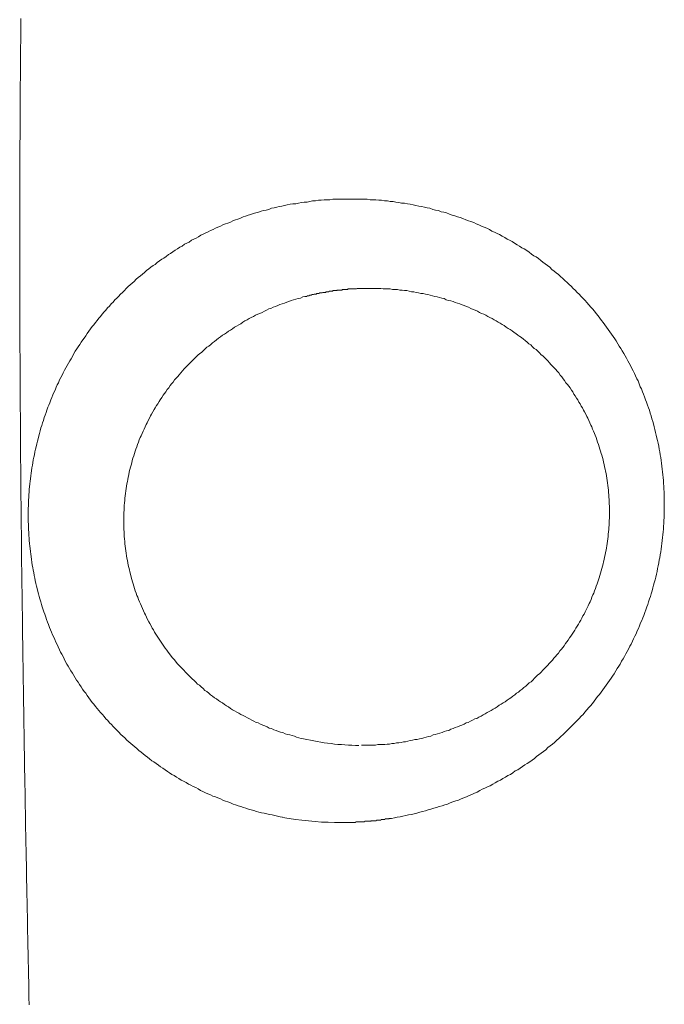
# Model space of a CAD drawing. Header units: millimetres. Extents: x -2274 to 12297, y -16157 to 26321.
# Tile 125 of 256: x -62.82 to -61.69, y -3939.85 to -3938.13. Entities that reach past the tile are written whole.
import ezdxf

# ---------------------------------------------------------------- set-up
doc = ezdxf.new("R2010")
doc.units = ezdxf.units.MM

msp = doc.modelspace()

# ---------------------------------------------------------------- linework, layer by layer
at = {"color": 253, "linetype": 'ByBlock', "lineweight": 13}
for points in [[(-62.2238, -3939.4004, -0.055374), (-62.3205, -3939.3886)], [(-62.2662, -3939.5351, -0.040897), (-62.3572, -3939.5262)]]:
    msp.add_lwpolyline(points, format="xyb", dxfattribs=at)
at = {"color": 253, "lineweight": 13}
for points in [[(-62.8004, -3939.854, 0), (-62.8007, -3939.841, 0), (-62.801, -3939.828, 0), (-62.8012, -3939.815, 0), (-62.8015, -3939.803, 0), (-62.8018, -3939.79, 0), (-62.802, -3939.777, 0), (-62.8023, -3939.764, 0), (-62.8025, -3939.751, 0), (-62.8028, -3939.738, 0), (-62.803, -3939.725, 0), (-62.8033, -3939.712, 0), (-62.8035, -3939.7, 0), (-62.8038, -3939.687, 0), (-62.804, -3939.674, 0), (-62.8043, -3939.661, 0), (-62.8045, -3939.648, 0), (-62.8048, -3939.635, 0), (-62.805, -3939.622, 0), (-62.8053, -3939.609, 0), (-62.8055, -3939.597, 0), (-62.8057, -3939.584, 0), (-62.806, -3939.571, 0), (-62.8062, -3939.558, 0), (-62.8065, -3939.545, 0), (-62.8067, -3939.532, 0), (-62.8069, -3939.519, 0), (-62.8071, -3939.506, 0), (-62.8074, -3939.494, 0), (-62.8076, -3939.481, 0), (-62.8078, -3939.468, 0), (-62.808, -3939.455, 0), (-62.8083, -3939.442, 0), (-62.8085, -3939.429, 0), (-62.8087, -3939.416, 0), (-62.8089, -3939.404, 0), (-62.8091, -3939.391, 0), (-62.8093, -3939.378, 0), (-62.8095, -3939.365, 0), (-62.8097, -3939.352, 0), (-62.8099, -3939.339, 0), (-62.8101, -3939.326, 0), (-62.8103, -3939.313, 0), (-62.8105, -3939.301, 0), (-62.8107, -3939.288, 0), (-62.8109, -3939.275, 0), (-62.8111, -3939.262, 0), (-62.8113, -3939.249, 0), (-62.8115, -3939.236, 0), (-62.8116, -3939.223, 0), (-62.8118, -3939.21, 0), (-62.812, -3939.198, 0), (-62.8122, -3939.185, 0), (-62.8123, -3939.172, 0), (-62.8125, -3939.159, 0), (-62.8127, -3939.146, 0), (-62.8128, -3939.133, 0), (-62.813, -3939.12, 0), (-62.8131, -3939.107, 0), (-62.8133, -3939.095, 0), (-62.8135, -3939.082, 0), (-62.8136, -3939.069, 0), (-62.8137, -3939.056, 0), (-62.8139, -3939.043, 0), (-62.814, -3939.03, 0), (-62.8142, -3939.017, 0), (-62.8143, -3939.004, 0), (-62.8144, -3938.992, 0), (-62.8146, -3938.979, 0), (-62.8147, -3938.966, 0), (-62.8148, -3938.953, 0), (-62.8149, -3938.94, 0), (-62.815, -3938.927, 0), (-62.8151, -3938.914, 0), (-62.8153, -3938.901, 0), (-62.8154, -3938.889, 0), (-62.8155, -3938.876, 0), (-62.8156, -3938.863, 0), (-62.8157, -3938.85, 0), (-62.8158, -3938.837, 0), (-62.8158, -3938.824, 0), (-62.8159, -3938.811, 0), (-62.816, -3938.798, 0), (-62.8161, -3938.786, 0), (-62.8162, -3938.773, 0), (-62.8162, -3938.76, 0), (-62.8163, -3938.747, 0), (-62.8164, -3938.734, 0), (-62.8164, -3938.721, 0), (-62.8165, -3938.708, 0), (-62.8165, -3938.695, 0), (-62.8166, -3938.683, 0), (-62.8166, -3938.67, 0), (-62.8167, -3938.657, 0), (-62.8167, -3938.644, 0), (-62.8168, -3938.631, 0), (-62.8168, -3938.618, 0), (-62.8168, -3938.605, 0), (-62.8168, -3938.592, 0), (-62.8169, -3938.58, 0), (-62.8169, -3938.567, 0), (-62.8169, -3938.554, 0), (-62.8169, -3938.541, 0), (-62.8169, -3938.528, 0), (-62.8169, -3938.515, 0), (-62.8169, -3938.502, 0), (-62.8169, -3938.489, 0), (-62.8169, -3938.477, 0), (-62.8169, -3938.464, 0), (-62.8168, -3938.451, 0), (-62.8168, -3938.438, 0), (-62.8168, -3938.425, 0), (-62.8167, -3938.412, 0), (-62.8167, -3938.399, 0), (-62.8167, -3938.386, 0), (-62.8166, -3938.374, 0), (-62.8166, -3938.361, 0), (-62.8165, -3938.348, 0), (-62.8164, -3938.335, 0), (-62.8164, -3938.322, 0), (-62.8163, -3938.309, 0), (-62.8162, -3938.296, 0), (-62.8162, -3938.283, 0), (-62.8161, -3938.271, 0), (-62.816, -3938.258, 0), (-62.8159, -3938.245, 0), (-62.8158, -3938.232, 0), (-62.8157, -3938.219, 0), (-62.8156, -3938.206, 0), (-62.8155, -3938.193, 0), (-62.8154, -3938.18, 0), (-62.8152, -3938.168, 0), (-62.8151, -3938.155, 0), (-62.815, -3938.142, 0), (-62.8148, -3938.129, 0)], [(-62.3538, -3938.456, 0), (-62.3489, -3938.455, 0), (-62.3441, -3938.454, 0), (-62.3392, -3938.453, 0), (-62.3343, -3938.453, 0), (-62.3293, -3938.452, 0), (-62.3244, -3938.451, 0), (-62.3195, -3938.45, 0), (-62.3145, -3938.45, 0), (-62.3096, -3938.449, 0), (-62.3046, -3938.448, 0), (-62.2996, -3938.448, 0), (-62.2946, -3938.447, 0), (-62.2897, -3938.447, 0), (-62.2847, -3938.446, 0), (-62.2797, -3938.446, 0), (-62.2746, -3938.446, 0), (-62.2696, -3938.445, 0), (-62.2646, -3938.445, 0), (-62.2596, -3938.445, 0), (-62.2546, -3938.445, 0), (-62.2495, -3938.445, 0), (-62.2445, -3938.445, 0), (-62.2395, -3938.445, 0), (-62.2344, -3938.445, 0), (-62.2294, -3938.445, 0), (-62.2243, -3938.445, 0), (-62.2193, -3938.445, 0), (-62.2143, -3938.445, 0), (-62.2092, -3938.445, 0), (-62.2042, -3938.446, 0), (-62.1991, -3938.446, 0), (-62.1941, -3938.446, 0), (-62.1891, -3938.447, 0), (-62.184, -3938.447, 0), (-62.179, -3938.448, 0), (-62.174, -3938.448, 0), (-62.169, -3938.449, 0), (-62.164, -3938.449, 0), (-62.1589, -3938.45, 0), (-62.1539, -3938.451, 0), (-62.149, -3938.452, 0), (-62.144, -3938.452, 0), (-62.139, -3938.453, 0), (-62.134, -3938.454, 0), (-62.129, -3938.455, 0), (-62.1241, -3938.456, 0), (-62.1191, -3938.457, 0), (-62.1142, -3938.458, 0), (-62.1093, -3938.459, 0), (-62.1044, -3938.46, 0), (-62.0995, -3938.461, 0), (-62.0946, -3938.463, 0), (-62.0897, -3938.464, 0), (-62.0848, -3938.465, 0), (-62.08, -3938.467, 0), (-62.0752, -3938.468, 0), (-62.0703, -3938.469, 0), (-62.0655, -3938.471, 0), (-62.0607, -3938.473, 0), (-62.056, -3938.474, 0), (-62.0512, -3938.476, 0), (-62.0465, -3938.477, 0), (-62.0417, -3938.479, 0), (-62.037, -3938.481, 0), (-62.0323, -3938.483, 0), (-62.0277, -3938.484, 0), (-62.023, -3938.486, 0), (-62.0184, -3938.488, 0), (-62.0138, -3938.49, 0), (-62.0092, -3938.492, 0), (-62.0046, -3938.494, 0), (-62.0001, -3938.496, 0), (-61.9955, -3938.498, 0), (-61.991, -3938.501, 0), (-61.9866, -3938.503, 0), (-61.9821, -3938.505, 0), (-61.9777, -3938.507, 0), (-61.9732, -3938.51, 0), (-61.9688, -3938.512, 0), (-61.9645, -3938.515, 0), (-61.9601, -3938.517, 0), (-61.9558, -3938.519, 0), (-61.9515, -3938.522, 0), (-61.9472, -3938.525, 0), (-61.943, -3938.527, 0), (-61.9387, -3938.53, 0), (-61.9345, -3938.532, 0), (-61.9303, -3938.535, 0), (-61.9262, -3938.538, 0), (-61.9221, -3938.541, 0), (-61.918, -3938.544, 0), (-61.9139, -3938.546, 0), (-61.9098, -3938.549, 0), (-61.9058, -3938.552, 0), (-61.9018, -3938.555, 0), (-61.8979, -3938.558, 0), (-61.8939, -3938.561, 0), (-61.89, -3938.564, 0), (-61.8862, -3938.568, 0), (-61.8823, -3938.571, 0), (-61.8785, -3938.574, 0), (-61.8747, -3938.577, 0), (-61.8709, -3938.58, 0), (-61.8672, -3938.584, 0), (-61.8635, -3938.587, 0), (-61.8598, -3938.591, 0), (-61.8562, -3938.594, 0), (-61.8526, -3938.597, 0), (-61.849, -3938.601, 0), (-61.8455, -3938.604, 0), (-61.842, -3938.608, 0), (-61.8385, -3938.611, 0), (-61.8351, -3938.615, 0), (-61.8317, -3938.619, 0), (-61.8283, -3938.622, 0), (-61.8249, -3938.626, 0), (-61.8216, -3938.63, 0), (-61.8184, -3938.634, 0), (-61.8151, -3938.637, 0), (-61.8119, -3938.641, 0), (-61.8087, -3938.645, 0), (-61.8056, -3938.649, 0), (-61.8025, -3938.653, 0), (-61.7995, -3938.657, 0), (-61.7964, -3938.661, 0), (-61.7934, -3938.665, 0), (-61.7905, -3938.669, 0), (-61.7876, -3938.673, 0), (-61.7847, -3938.677, 0), (-61.7819, -3938.681, 0), (-61.7791, -3938.685, 0), (-61.7763, -3938.689, 0), (-61.7736, -3938.693, 0), (-61.7709, -3938.698, 0), (-61.7683, -3938.702, 0), (-61.7657, -3938.706, 0), (-61.7631, -3938.71, 0), (-61.7606, -3938.715, 0), (-61.7581, -3938.719, 0), (-61.7557, -3938.723, 0), (-61.7533, -3938.728, 0), (-61.7509, -3938.732, 0), (-61.7486, -3938.736, 0), (-61.7463, -3938.741, 0), (-61.7441, -3938.745, 0), (-61.7419, -3938.75, 0), (-61.7398, -3938.754, 0), (-61.7377, -3938.759, 0), (-61.7356, -3938.763, 0), (-61.7336, -3938.768, 0), (-61.7316, -3938.773, 0), (-61.7297, -3938.777, 0), (-61.7278, -3938.782, 0), (-61.7259, -3938.786, 0), (-61.7241, -3938.791, 0), (-61.7224, -3938.796, 0), (-61.7206, -3938.8, 0), (-61.719, -3938.805, 0), (-61.7173, -3938.81, 0), (-61.7158, -3938.814, 0), (-61.7142, -3938.819, 0), (-61.7127, -3938.824, 0), (-61.7113, -3938.829, 0), (-61.7099, -3938.834, 0), (-61.7085, -3938.838, 0), (-61.7072, -3938.843, 0), (-61.706, -3938.848, 0), (-61.7048, -3938.853, 0), (-61.7036, -3938.858, 0), (-61.7025, -3938.863, 0), (-61.7014, -3938.867, 0), (-61.7004, -3938.872, 0), (-61.6994, -3938.877, 0), (-61.6985, -3938.882, 0), (-61.6976, -3938.887, 0), (-61.6967, -3938.892, 0), (-61.6959, -3938.897, 0), (-61.6952, -3938.902, 0), (-61.6945, -3938.907, 0), (-61.6938, -3938.912, 0), (-61.6932, -3938.917, 0), (-61.6927, -3938.922, 0), (-61.6922, -3938.927, 0), (-61.6917, -3938.932, 0), (-61.6913, -3938.937, 0), (-61.6909, -3938.942, 0), (-61.6906, -3938.947, 0), (-61.6903, -3938.952, 0), (-61.6901, -3938.957, 0), (-61.6899, -3938.962, 0), (-61.6897, -3938.967, 0), (-61.6896, -3938.972, 0), (-61.6896, -3938.977, 0), (-61.6896, -3938.982, 0), (-61.6896, -3938.987, 0), (-61.6897, -3938.992, 0), (-61.6899, -3938.997, 0), (-61.6901, -3939.002, 0), (-61.6903, -3939.007, 0), (-61.6906, -3939.012, 0), (-61.6909, -3939.017, 0), (-61.6913, -3939.022, 0), (-61.6917, -3939.027, 0), (-61.6921, -3939.032, 0), (-61.6926, -3939.037, 0), (-61.6932, -3939.042, 0), (-61.6938, -3939.047, 0), (-61.6944, -3939.052, 0), (-61.6951, -3939.057, 0), (-61.6959, -3939.062, 0), (-61.6967, -3939.067, 0), (-61.6975, -3939.072, 0), (-61.6984, -3939.076, 0), (-61.6993, -3939.081, 0), (-61.7003, -3939.086, 0), (-61.7013, -3939.091, 0), (-61.7023, -3939.096, 0), (-61.7035, -3939.101, 0), (-61.7046, -3939.106, 0), (-61.7058, -3939.111, 0), (-61.7071, -3939.116, 0), (-61.7083, -3939.12, 0), (-61.7097, -3939.125, 0), (-61.7111, -3939.13, 0), (-61.7125, -3939.135, 0), (-61.7139, -3939.14, 0), (-61.7155, -3939.144, 0), (-61.717, -3939.149, 0), (-61.7186, -3939.154, 0), (-61.7203, -3939.158, 0), (-61.7219, -3939.163, 0), (-61.7237, -3939.168, 0), (-61.7254, -3939.173, 0), (-61.7273, -3939.177, 0), (-61.7291, -3939.182, 0), (-61.731, -3939.186, 0), (-61.7329, -3939.191, 0), (-61.7349, -3939.196, 0), (-61.7369, -3939.2, 0), (-61.739, -3939.205, 0), (-61.7411, -3939.209, 0), (-61.7433, -3939.214, 0), (-61.7454, -3939.218, 0), (-61.7477, -3939.223, 0), (-61.7499, -3939.227, 0), (-61.7522, -3939.232, 0), (-61.7546, -3939.236, 0), (-61.7569, -3939.24, 0), (-61.7594, -3939.245, 0), (-61.7618, -3939.249, 0), (-61.7643, -3939.253, 0), (-61.7668, -3939.258, 0), (-61.7694, -3939.262, 0), (-61.772, -3939.266, 0), (-61.7747, -3939.27, 0), (-61.7774, -3939.275, 0), (-61.7801, -3939.279, 0), (-61.7828, -3939.283, 0), (-61.7856, -3939.287, 0), (-61.7884, -3939.291, 0), (-61.7913, -3939.295, 0), (-61.7942, -3939.299, 0), (-61.7971, -3939.303, 0), (-61.8001, -3939.307, 0), (-61.8031, -3939.311, 0), (-61.8062, -3939.315, 0), (-61.8092, -3939.319, 0), (-61.8124, -3939.323, 0), (-61.8155, -3939.327, 0), (-61.8187, -3939.331, 0), (-61.8219, -3939.334, 0), (-61.8251, -3939.338, 0), (-61.8284, -3939.342, 0), (-61.8317, -3939.346, 0), (-61.8351, -3939.349, 0), (-61.8385, -3939.353, 0), (-61.8419, -3939.357, 0), (-61.8453, -3939.36, 0), (-61.8488, -3939.364, 0), (-61.8523, -3939.367, 0), (-61.8559, -3939.371, 0), (-61.8595, -3939.374, 0), (-61.8631, -3939.378, 0), (-61.8667, -3939.381, 0), (-61.8704, -3939.385, 0), (-61.8741, -3939.388, 0), (-61.8778, -3939.391, 0), (-61.8816, -3939.395, 0), (-61.8854, -3939.398, 0), (-61.8892, -3939.401, 0), (-61.8931, -3939.404, 0), (-61.897, -3939.408, 0), (-61.9009, -3939.411, 0), (-61.9049, -3939.414, 0), (-61.9089, -3939.417, 0), (-61.9129, -3939.42, 0), (-61.9169, -3939.423, 0), (-61.921, -3939.426, 0), (-61.9251, -3939.429, 0), (-61.9292, -3939.432, 0), (-61.9334, -3939.434, 0), (-61.9376, -3939.437, 0), (-61.9418, -3939.44, 0), (-61.946, -3939.443, 0), (-61.9503, -3939.445, 0), (-61.9546, -3939.448, 0), (-61.9589, -3939.451, 0), (-61.9632, -3939.453, 0), (-61.9676, -3939.456, 0), (-61.972, -3939.458, 0), (-61.9764, -3939.461, 0), (-61.9808, -3939.463, 0), (-61.9853, -3939.466, 0), (-61.9897, -3939.468, 0), (-61.9942, -3939.471, 0), (-61.9988, -3939.473, 0), (-62.0033, -3939.475, 0), (-62.0079, -3939.477, 0), (-62.0125, -3939.479, 0), (-62.0171, -3939.482, 0), (-62.0217, -3939.484, 0), (-62.0263, -3939.486, 0), (-62.031, -3939.488, 0), (-62.0356, -3939.49, 0), (-62.0403, -3939.492, 0), (-62.045, -3939.494, 0), (-62.0498, -3939.496, 0), (-62.0545, -3939.497, 0), (-62.0592, -3939.499, 0), (-62.064, -3939.501, 0), (-62.0688, -3939.503, 0), (-62.0736, -3939.504, 0), (-62.0784, -3939.506, 0), (-62.0832, -3939.507, 0), (-62.0881, -3939.509, 0), (-62.0929, -3939.51, 0), (-62.0978, -3939.512, 0), (-62.1026, -3939.513, 0), (-62.1075, -3939.515, 0), (-62.1124, -3939.516, 0), (-62.1173, -3939.517, 0), (-62.1222, -3939.519, 0), (-62.1271, -3939.52, 0), (-62.132, -3939.521, 0), (-62.1369, -3939.522, 0), (-62.1419, -3939.523, 0), (-62.1468, -3939.524, 0), (-62.1518, -3939.525, 0), (-62.1567, -3939.526, 0), (-62.1617, -3939.527, 0), (-62.1666, -3939.528, 0)], [(-62.3537, -3938.456, 0), (-62.3583, -3938.457, 0), (-62.3629, -3938.458, 0), (-62.3675, -3938.459, 0), (-62.3721, -3938.46, 0), (-62.3767, -3938.461, 0), (-62.3812, -3938.463, 0), (-62.3858, -3938.464, 0), (-62.3903, -3938.465, 0), (-62.3949, -3938.466, 0), (-62.3994, -3938.468, 0), (-62.4039, -3938.469, 0), (-62.4084, -3938.47, 0), (-62.4129, -3938.472, 0), (-62.4174, -3938.473, 0), (-62.4219, -3938.475, 0), (-62.4263, -3938.476, 0), (-62.4308, -3938.478, 0), (-62.4352, -3938.48, 0), (-62.4396, -3938.481, 0), (-62.4441, -3938.483, 0), (-62.4485, -3938.485, 0), (-62.4528, -3938.487, 0), (-62.4572, -3938.488, 0), (-62.4616, -3938.49, 0), (-62.4659, -3938.492, 0), (-62.4702, -3938.494, 0), (-62.4746, -3938.496, 0), (-62.4788, -3938.498, 0), (-62.4831, -3938.5, 0), (-62.4874, -3938.502, 0), (-62.4916, -3938.504, 0), (-62.4959, -3938.506, 0), (-62.5001, -3938.508, 0), (-62.5043, -3938.511, 0), (-62.5084, -3938.513, 0), (-62.5126, -3938.515, 0), (-62.5167, -3938.517, 0), (-62.5208, -3938.52, 0), (-62.5249, -3938.522, 0), (-62.529, -3938.524, 0), (-62.5331, -3938.527, 0), (-62.5371, -3938.529, 0), (-62.5411, -3938.532, 0), (-62.5451, -3938.534, 0), (-62.5491, -3938.537, 0), (-62.553, -3938.54, 0), (-62.557, -3938.542, 0), (-62.5609, -3938.545, 0), (-62.5648, -3938.548, 0), (-62.5686, -3938.55, 0), (-62.5725, -3938.553, 0), (-62.5763, -3938.556, 0), (-62.5801, -3938.559, 0), (-62.5838, -3938.561, 0), (-62.5876, -3938.564, 0), (-62.5913, -3938.567, 0), (-62.595, -3938.57, 0), (-62.5986, -3938.573, 0), (-62.6023, -3938.576, 0), (-62.6059, -3938.579, 0), (-62.6095, -3938.582, 0), (-62.6131, -3938.585, 0), (-62.6166, -3938.589, 0), (-62.6201, -3938.592, 0), (-62.6236, -3938.595, 0), (-62.6271, -3938.598, 0), (-62.6305, -3938.601, 0), (-62.6339, -3938.605, 0), (-62.6373, -3938.608, 0), (-62.6406, -3938.611, 0), (-62.6439, -3938.615, 0), (-62.6472, -3938.618, 0), (-62.6505, -3938.621, 0), (-62.6537, -3938.625, 0), (-62.6569, -3938.628, 0), (-62.6601, -3938.632, 0), (-62.6633, -3938.635, 0), (-62.6664, -3938.639, 0), (-62.6695, -3938.642, 0), (-62.6725, -3938.646, 0), (-62.6756, -3938.65, 0), (-62.6786, -3938.653, 0), (-62.6815, -3938.657, 0), (-62.6845, -3938.661, 0), (-62.6874, -3938.665, 0), (-62.6902, -3938.668, 0), (-62.6931, -3938.672, 0), (-62.6959, -3938.676, 0), (-62.6987, -3938.68, 0), (-62.7014, -3938.684, 0), (-62.7041, -3938.688, 0), (-62.7068, -3938.691, 0), (-62.7094, -3938.695, 0), (-62.712, -3938.699, 0), (-62.7146, -3938.703, 0), (-62.7172, -3938.707, 0), (-62.7197, -3938.711, 0), (-62.7221, -3938.715, 0), (-62.7246, -3938.72, 0), (-62.727, -3938.724, 0), (-62.7294, -3938.728, 0), (-62.7317, -3938.732, 0), (-62.734, -3938.736, 0), (-62.7363, -3938.74, 0), (-62.7385, -3938.744, 0), (-62.7407, -3938.749, 0), (-62.7429, -3938.753, 0), (-62.745, -3938.757, 0), (-62.7471, -3938.761, 0), (-62.7491, -3938.766, 0), (-62.7512, -3938.77, 0), (-62.7531, -3938.774, 0), (-62.7551, -3938.779, 0), (-62.757, -3938.783, 0), (-62.7589, -3938.787, 0), (-62.7607, -3938.792, 0), (-62.7625, -3938.796, 0), (-62.7643, -3938.801, 0), (-62.766, -3938.805, 0), (-62.7677, -3938.809, 0), (-62.7693, -3938.814, 0), (-62.7709, -3938.818, 0), (-62.7725, -3938.823, 0), (-62.774, -3938.827, 0), (-62.7755, -3938.832, 0), (-62.777, -3938.836, 0), (-62.7784, -3938.841, 0), (-62.7797, -3938.845, 0), (-62.7811, -3938.85, 0), (-62.7824, -3938.855, 0), (-62.7836, -3938.859, 0), (-62.7848, -3938.864, 0), (-62.786, -3938.868, 0), (-62.7872, -3938.873, 0), (-62.7883, -3938.878, 0), (-62.7893, -3938.882, 0), (-62.7903, -3938.887, 0), (-62.7913, -3938.892, 0), (-62.7922, -3938.896, 0), (-62.7931, -3938.901, 0), (-62.794, -3938.906, 0), (-62.7948, -3938.91, 0), (-62.7955, -3938.915, 0), (-62.7962, -3938.92, 0), (-62.7969, -3938.924, 0), (-62.7976, -3938.929, 0), (-62.7981, -3938.934, 0), (-62.7987, -3938.938, 0), (-62.7992, -3938.943, 0), (-62.7997, -3938.948, 0), (-62.8001, -3938.952, 0), (-62.8005, -3938.957, 0), (-62.8008, -3938.962, 0), (-62.8011, -3938.967, 0), (-62.8014, -3938.971, 0), (-62.8016, -3938.976, 0), (-62.8018, -3938.981, 0), (-62.8019, -3938.986, 0), (-62.802, -3938.99, 0), (-62.802, -3938.995, 0), (-62.802, -3939, 0), (-62.802, -3939.004, 0), (-62.8019, -3939.009, 0), (-62.8018, -3939.014, 0), (-62.8017, -3939.019, 0), (-62.8014, -3939.023, 0), (-62.8012, -3939.028, 0), (-62.8009, -3939.033, 0), (-62.8006, -3939.038, 0), (-62.8002, -3939.042, 0), (-62.7998, -3939.047, 0), (-62.7993, -3939.052, 0), (-62.7989, -3939.056, 0), (-62.7983, -3939.061, 0), (-62.7977, -3939.066, 0), (-62.7971, -3939.07, 0), (-62.7964, -3939.075, 0), (-62.7957, -3939.08, 0), (-62.795, -3939.085, 0), (-62.7942, -3939.089, 0), (-62.7934, -3939.094, 0), (-62.7925, -3939.098, 0), (-62.7916, -3939.103, 0), (-62.7906, -3939.108, 0), (-62.7896, -3939.112, 0), (-62.7886, -3939.117, 0), (-62.7875, -3939.122, 0), (-62.7864, -3939.126, 0), (-62.7852, -3939.131, 0), (-62.784, -3939.135, 0), (-62.7828, -3939.14, 0), (-62.7815, -3939.144, 0), (-62.7802, -3939.149, 0), (-62.7788, -3939.154, 0), (-62.7774, -3939.158, 0), (-62.776, -3939.163, 0), (-62.7745, -3939.167, 0), (-62.7729, -3939.171, 0), (-62.7714, -3939.176, 0), (-62.7698, -3939.18, 0), (-62.7681, -3939.185, 0), (-62.7664, -3939.189, 0), (-62.7647, -3939.194, 0), (-62.7629, -3939.198, 0), (-62.7611, -3939.202, 0), (-62.7593, -3939.207, 0), (-62.7574, -3939.211, 0), (-62.7555, -3939.215, 0), (-62.7536, -3939.22, 0), (-62.7516, -3939.224, 0), (-62.7495, -3939.228, 0), (-62.7475, -3939.233, 0), (-62.7454, -3939.237, 0), (-62.7432, -3939.241, 0), (-62.7411, -3939.245, 0), (-62.7389, -3939.249, 0), (-62.7366, -3939.254, 0), (-62.7343, -3939.258, 0), (-62.732, -3939.262, 0), (-62.7297, -3939.266, 0), (-62.7273, -3939.27, 0), (-62.7248, -3939.274, 0), (-62.7224, -3939.278, 0), (-62.7199, -3939.282, 0), (-62.7174, -3939.286, 0), (-62.7148, -3939.29, 0), (-62.7122, -3939.294, 0), (-62.7096, -3939.298, 0), (-62.7069, -3939.302, 0), (-62.7042, -3939.306, 0), (-62.7015, -3939.309, 0), (-62.6987, -3939.313, 0), (-62.6959, -3939.317, 0), (-62.6931, -3939.321, 0), (-62.6902, -3939.325, 0), (-62.6873, -3939.328, 0), (-62.6844, -3939.332, 0), (-62.6814, -3939.336, 0), (-62.6784, -3939.339, 0), (-62.6754, -3939.343, 0), (-62.6723, -3939.346, 0), (-62.6693, -3939.35, 0), (-62.6661, -3939.354, 0), (-62.663, -3939.357, 0), (-62.6598, -3939.361, 0), (-62.6566, -3939.364, 0), (-62.6533, -3939.367, 0), (-62.6501, -3939.371, 0), (-62.6467, -3939.374, 0), (-62.6434, -3939.377, 0), (-62.64, -3939.381, 0), (-62.6366, -3939.384, 0), (-62.6332, -3939.387, 0), (-62.6298, -3939.391, 0), (-62.6263, -3939.394, 0), (-62.6227, -3939.397, 0), (-62.6192, -3939.4, 0), (-62.6156, -3939.403, 0), (-62.612, -3939.406, 0), (-62.6084, -3939.409, 0), (-62.6047, -3939.412, 0), (-62.601, -3939.415, 0), (-62.5973, -3939.418, 0), (-62.5936, -3939.421, 0), (-62.5898, -3939.424, 0), (-62.586, -3939.427, 0), (-62.5822, -3939.429, 0), (-62.5783, -3939.432, 0), (-62.5744, -3939.435, 0), (-62.5705, -3939.438, 0), (-62.5666, -3939.44, 0), (-62.5626, -3939.443, 0), (-62.5587, -3939.446, 0), (-62.5547, -3939.448, 0), (-62.5506, -3939.451, 0), (-62.5466, -3939.453, 0), (-62.5425, -3939.456, 0), (-62.5384, -3939.458, 0), (-62.5343, -3939.461, 0), (-62.5302, -3939.463, 0), (-62.526, -3939.465, 0), (-62.5218, -3939.468, 0), (-62.5176, -3939.47, 0), (-62.5134, -3939.472, 0), (-62.5092, -3939.474, 0), (-62.5049, -3939.476, 0), (-62.5007, -3939.479, 0), (-62.4964, -3939.481, 0), (-62.4921, -3939.483, 0), (-62.4878, -3939.485, 0), (-62.4834, -3939.487, 0), (-62.4791, -3939.489, 0), (-62.4747, -3939.49, 0), (-62.4703, -3939.492, 0), (-62.4659, -3939.494, 0), (-62.4615, -3939.496, 0), (-62.4571, -3939.498, 0), (-62.4527, -3939.499, 0), (-62.4482, -3939.501, 0), (-62.4437, -3939.503, 0), (-62.4393, -3939.504, 0), (-62.4348, -3939.506, 0), (-62.4303, -3939.507, 0), (-62.4258, -3939.509, 0), (-62.4212, -3939.51, 0), (-62.4167, -3939.512, 0), (-62.4122, -3939.513, 0), (-62.4076, -3939.514, 0), (-62.4031, -3939.516, 0), (-62.3985, -3939.517, 0), (-62.3939, -3939.518, 0), (-62.3893, -3939.519, 0), (-62.3847, -3939.52, 0), (-62.3801, -3939.521, 0), (-62.3755, -3939.522, 0), (-62.3709, -3939.523, 0), (-62.3663, -3939.524, 0), (-62.3617, -3939.525, 0), (-62.3571, -3939.526, 0)], [(-62.2145, -3938.601, 0), (-62.2153, -3938.601, 0), (-62.2162, -3938.601, 0), (-62.217, -3938.601, 0), (-62.2178, -3938.601, 0), (-62.2187, -3938.601, 0), (-62.2195, -3938.601, 0), (-62.2203, -3938.601, 0), (-62.2212, -3938.601, 0), (-62.222, -3938.601, 0), (-62.2228, -3938.601, 0), (-62.2237, -3938.601, 0), (-62.2245, -3938.601, 0), (-62.2253, -3938.601, 0), (-62.2262, -3938.601, 0), (-62.227, -3938.601, 0), (-62.2278, -3938.602, 0), (-62.2286, -3938.602, 0), (-62.2295, -3938.602, 0), (-62.2303, -3938.602, 0), (-62.2311, -3938.602, 0), (-62.232, -3938.602, 0), (-62.2328, -3938.602, 0), (-62.2336, -3938.602, 0), (-62.2344, -3938.602, 0), (-62.2353, -3938.602, 0), (-62.2361, -3938.602, 0), (-62.2369, -3938.602, 0), (-62.2378, -3938.602, 0), (-62.2386, -3938.602, 0), (-62.2394, -3938.602, 0), (-62.2402, -3938.602, 0), (-62.2411, -3938.602, 0), (-62.2419, -3938.602, 0), (-62.2427, -3938.602, 0), (-62.2436, -3938.603, 0), (-62.2444, -3938.603, 0), (-62.2452, -3938.603, 0), (-62.246, -3938.603, 0), (-62.2469, -3938.603, 0), (-62.2477, -3938.603, 0), (-62.2485, -3938.603, 0), (-62.2493, -3938.603, 0), (-62.2501, -3938.603, 0), (-62.251, -3938.603, 0), (-62.2518, -3938.603, 0), (-62.2526, -3938.603, 0), (-62.2534, -3938.604, 0), (-62.2543, -3938.604, 0), (-62.2551, -3938.604, 0), (-62.2559, -3938.604, 0), (-62.2567, -3938.604, 0), (-62.2576, -3938.604, 0), (-62.2584, -3938.604, 0), (-62.2592, -3938.604, 0), (-62.26, -3938.604, 0), (-62.2608, -3938.604, 0), (-62.2617, -3938.604, 0), (-62.2625, -3938.605, 0), (-62.2633, -3938.605, 0), (-62.2641, -3938.605, 0), (-62.2649, -3938.605, 0), (-62.2657, -3938.605, 0), (-62.2666, -3938.605, 0), (-62.2674, -3938.605, 0), (-62.2682, -3938.605, 0), (-62.269, -3938.605, 0), (-62.2698, -3938.606, 0), (-62.2707, -3938.606, 0), (-62.2715, -3938.606, 0), (-62.2723, -3938.606, 0), (-62.2731, -3938.606, 0), (-62.2739, -3938.606, 0), (-62.2747, -3938.606, 0), (-62.2755, -3938.606, 0), (-62.2764, -3938.607, 0), (-62.2772, -3938.607, 0), (-62.278, -3938.607, 0), (-62.2788, -3938.607, 0), (-62.2796, -3938.607, 0), (-62.2804, -3938.607, 0), (-62.2812, -3938.607, 0), (-62.282, -3938.608, 0), (-62.2828, -3938.608, 0), (-62.2837, -3938.608, 0), (-62.2845, -3938.608, 0), (-62.2853, -3938.608, 0), (-62.2861, -3938.608, 0), (-62.2869, -3938.608, 0), (-62.2877, -3938.609, 0), (-62.2885, -3938.609, 0), (-62.2893, -3938.609, 0), (-62.2901, -3938.609, 0), (-62.2909, -3938.609, 0), (-62.2917, -3938.609, 0), (-62.2925, -3938.609, 0), (-62.2933, -3938.61, 0), (-62.2941, -3938.61, 0), (-62.2949, -3938.61, 0), (-62.2957, -3938.61, 0), (-62.2965, -3938.61, 0), (-62.2974, -3938.61, 0), (-62.2982, -3938.611, 0), (-62.299, -3938.611, 0), (-62.2998, -3938.611, 0), (-62.3006, -3938.611, 0), (-62.3014, -3938.611, 0), (-62.3022, -3938.611, 0), (-62.3029, -3938.612, 0), (-62.3037, -3938.612, 0), (-62.3045, -3938.612, 0), (-62.3053, -3938.612, 0), (-62.3061, -3938.612, 0), (-62.3069, -3938.613, 0), (-62.3077, -3938.613, 0), (-62.3085, -3938.613, 0), (-62.3093, -3938.613, 0), (-62.3101, -3938.613, 0), (-62.3109, -3938.614, 0), (-62.3117, -3938.614, 0), (-62.3125, -3938.614, 0), (-62.3133, -3938.614, 0), (-62.3141, -3938.614, 0), (-62.3149, -3938.615, 0), (-62.3157, -3938.615, 0), (-62.3164, -3938.615, 0), (-62.3172, -3938.615, 0), (-62.318, -3938.615, 0)], [(-62.219, -3939.4, 0), (-62.215, -3939.4, 0), (-62.2109, -3939.4, 0), (-62.2069, -3939.4, 0), (-62.2028, -3939.4, 0), (-62.1987, -3939.4, 0), (-62.1947, -3939.4, 0), (-62.1906, -3939.399, 0), (-62.1866, -3939.399, 0), (-62.1825, -3939.399, 0), (-62.1784, -3939.399, 0), (-62.1744, -3939.398, 0), (-62.1703, -3939.398, 0), (-62.1663, -3939.397, 0), (-62.1622, -3939.397, 0), (-62.1581, -3939.396, 0), (-62.1541, -3939.396, 0), (-62.1501, -3939.395, 0), (-62.146, -3939.394, 0), (-62.142, -3939.394, 0), (-62.1379, -3939.393, 0), (-62.1339, -3939.392, 0), (-62.1299, -3939.391, 0), (-62.1259, -3939.39, 0), (-62.1219, -3939.39, 0), (-62.1179, -3939.389, 0), (-62.1139, -3939.388, 0), (-62.1099, -3939.387, 0), (-62.1059, -3939.386, 0), (-62.102, -3939.385, 0), (-62.098, -3939.384, 0), (-62.094, -3939.382, 0), (-62.0901, -3939.381, 0), (-62.0862, -3939.38, 0), (-62.0822, -3939.379, 0), (-62.0783, -3939.378, 0), (-62.0744, -3939.376, 0), (-62.0705, -3939.375, 0), (-62.0667, -3939.374, 0), (-62.0628, -3939.372, 0), (-62.059, -3939.371, 0), (-62.0551, -3939.369, 0), (-62.0513, -3939.368, 0), (-62.0475, -3939.366, 0), (-62.0437, -3939.365, 0), (-62.0399, -3939.363, 0), (-62.0361, -3939.361, 0), (-62.0324, -3939.36, 0), (-62.0287, -3939.358, 0), (-62.0249, -3939.356, 0), (-62.0212, -3939.354, 0), (-62.0175, -3939.353, 0), (-62.0139, -3939.351, 0), (-62.0102, -3939.349, 0), (-62.0066, -3939.347, 0), (-62.003, -3939.345, 0), (-61.9994, -3939.343, 0), (-61.9958, -3939.341, 0), (-61.9923, -3939.339, 0), (-61.9887, -3939.337, 0), (-61.9852, -3939.335, 0), (-61.9817, -3939.333, 0), (-61.9783, -3939.33, 0), (-61.9748, -3939.328, 0), (-61.9714, -3939.326, 0), (-61.968, -3939.324, 0), (-61.9646, -3939.321, 0), (-61.9612, -3939.319, 0), (-61.9579, -3939.317, 0), (-61.9546, -3939.314, 0), (-61.9513, -3939.312, 0), (-61.948, -3939.309, 0), (-61.9448, -3939.307, 0), (-61.9415, -3939.304, 0), (-61.9384, -3939.302, 0), (-61.9352, -3939.299, 0), (-61.932, -3939.297, 0), (-61.9289, -3939.294, 0), (-61.9258, -3939.291, 0), (-61.9227, -3939.289, 0), (-61.9197, -3939.286, 0), (-61.9167, -3939.283, 0), (-61.9137, -3939.28, 0), (-61.9107, -3939.277, 0), (-61.9078, -3939.275, 0), (-61.9049, -3939.272, 0), (-61.902, -3939.269, 0), (-61.8992, -3939.266, 0), (-61.8963, -3939.263, 0), (-61.8935, -3939.26, 0), (-61.8908, -3939.257, 0), (-61.888, -3939.254, 0), (-61.8853, -3939.251, 0), (-61.8827, -3939.248, 0), (-61.88, -3939.245, 0), (-61.8774, -3939.242, 0), (-61.8748, -3939.239, 0), (-61.8723, -3939.235, 0), (-61.8697, -3939.232, 0), (-61.8672, -3939.229, 0), (-61.8648, -3939.226, 0), (-61.8624, -3939.222, 0), (-61.86, -3939.219, 0), (-61.8576, -3939.216, 0), (-61.8553, -3939.212, 0), (-61.853, -3939.209, 0), (-61.8507, -3939.206, 0), (-61.8485, -3939.202, 0), (-61.8463, -3939.199, 0), (-61.8441, -3939.195, 0), (-61.842, -3939.192, 0), (-61.8399, -3939.188, 0), (-61.8379, -3939.185, 0), (-61.8359, -3939.181, 0), (-61.8339, -3939.178, 0), (-61.8319, -3939.174, 0), (-61.83, -3939.171, 0), (-61.8282, -3939.167, 0), (-61.8263, -3939.163, 0), (-61.8245, -3939.16, 0), (-61.8228, -3939.156, 0), (-61.821, -3939.152, 0), (-61.8194, -3939.149, 0), (-61.8177, -3939.145, 0), (-61.8161, -3939.141, 0), (-61.8145, -3939.137, 0), (-61.813, -3939.134, 0), (-61.8115, -3939.13, 0), (-61.8101, -3939.126, 0), (-61.8086, -3939.122, 0), (-61.8073, -3939.118, 0), (-61.8059, -3939.114, 0), (-61.8046, -3939.111, 0), (-61.8034, -3939.107, 0), (-61.8022, -3939.103, 0), (-61.801, -3939.099, 0), (-61.7999, -3939.095, 0), (-61.7988, -3939.091, 0), (-61.7977, -3939.087, 0), (-61.7967, -3939.083, 0), (-61.7958, -3939.079, 0), (-61.7949, -3939.075, 0), (-61.794, -3939.071, 0), (-61.7931, -3939.067, 0), (-61.7923, -3939.063, 0), (-61.7916, -3939.059, 0), (-61.7909, -3939.055, 0), (-61.7902, -3939.051, 0), (-61.7896, -3939.047, 0), (-61.789, -3939.043, 0), (-61.7885, -3939.039, 0), (-61.788, -3939.035, 0), (-61.7876, -3939.031, 0), (-61.7872, -3939.027, 0), (-61.7868, -3939.023, 0), (-61.7865, -3939.019, 0), (-61.7862, -3939.015, 0), (-61.786, -3939.011, 0), (-61.7858, -3939.007, 0), (-61.7857, -3939.003, 0), (-61.7856, -3938.998, 0), (-61.7855, -3938.994, 0), (-61.7855, -3938.99, 0), (-61.7855, -3938.986, 0), (-61.7856, -3938.982, 0), (-61.7858, -3938.978, 0), (-61.7859, -3938.974, 0), (-61.7861, -3938.97, 0), (-61.7864, -3938.966, 0), (-61.7867, -3938.962, 0), (-61.7871, -3938.958, 0), (-61.7875, -3938.954, 0), (-61.7879, -3938.95, 0), (-61.7884, -3938.946, 0), (-61.789, -3938.941, 0), (-61.7895, -3938.937, 0), (-61.7902, -3938.933, 0), (-61.7908, -3938.929, 0), (-61.7916, -3938.925, 0), (-61.7923, -3938.921, 0), (-61.7931, -3938.917, 0), (-61.794, -3938.913, 0), (-61.7949, -3938.909, 0), (-61.7958, -3938.905, 0), (-61.7968, -3938.901, 0), (-61.7978, -3938.897, 0), (-61.7989, -3938.893, 0), (-61.8, -3938.89, 0), (-61.8012, -3938.886, 0), (-61.8024, -3938.882, 0), (-61.8036, -3938.878, 0), (-61.8049, -3938.874, 0), (-61.8062, -3938.87, 0), (-61.8076, -3938.866, 0), (-61.809, -3938.862, 0), (-61.8104, -3938.858, 0), (-61.8119, -3938.855, 0), (-61.8134, -3938.851, 0), (-61.815, -3938.847, 0), (-61.8166, -3938.843, 0), (-61.8183, -3938.84, 0), (-61.82, -3938.836, 0), (-61.8217, -3938.832, 0), (-61.8235, -3938.828, 0), (-61.8253, -3938.825, 0), (-61.8271, -3938.821, 0), (-61.829, -3938.817, 0), (-61.8309, -3938.814, 0), (-61.8329, -3938.81, 0), (-61.8349, -3938.807, 0), (-61.8369, -3938.803, 0), (-61.839, -3938.8, 0), (-61.8411, -3938.796, 0), (-61.8432, -3938.793, 0), (-61.8454, -3938.789, 0), (-61.8476, -3938.786, 0), (-61.8499, -3938.782, 0), (-61.8521, -3938.779, 0), (-61.8545, -3938.775, 0), (-61.8568, -3938.772, 0), (-61.8592, -3938.769, 0), (-61.8616, -3938.766, 0), (-61.8641, -3938.762, 0), (-61.8666, -3938.759, 0), (-61.8691, -3938.756, 0), (-61.8717, -3938.753, 0), (-61.8743, -3938.749, 0), (-61.8769, -3938.746, 0), (-61.8796, -3938.743, 0), (-61.8823, -3938.74, 0), (-61.885, -3938.737, 0), (-61.8878, -3938.734, 0), (-61.8906, -3938.731, 0), (-61.8934, -3938.728, 0), (-61.8962, -3938.725, 0), (-61.8991, -3938.722, 0), (-61.902, -3938.719, 0), (-61.905, -3938.717, 0), (-61.9079, -3938.714, 0), (-61.9109, -3938.711, 0), (-61.914, -3938.708, 0), (-61.917, -3938.706, 0), (-61.9201, -3938.703, 0), (-61.9232, -3938.7, 0), (-61.9264, -3938.698, 0), (-61.9295, -3938.695, 0), (-61.9327, -3938.692, 0), (-61.9359, -3938.69, 0), (-61.9392, -3938.687, 0), (-61.9425, -3938.685, 0), (-61.9458, -3938.683, 0), (-61.9491, -3938.68, 0), (-61.9524, -3938.678, 0), (-61.9558, -3938.675, 0), (-61.9592, -3938.673, 0), (-61.9626, -3938.671, 0), (-61.9661, -3938.669, 0), (-61.9695, -3938.666, 0), (-61.973, -3938.664, 0), (-61.9766, -3938.662, 0), (-61.9801, -3938.66, 0), (-61.9837, -3938.658, 0), (-61.9872, -3938.656, 0), (-61.9908, -3938.654, 0), (-61.9945, -3938.652, 0), (-61.9981, -3938.65, 0), (-62.0018, -3938.648, 0), (-62.0055, -3938.646, 0), (-62.0092, -3938.645, 0), (-62.0129, -3938.643, 0), (-62.0166, -3938.641, 0), (-62.0204, -3938.639, 0), (-62.0242, -3938.638, 0), (-62.028, -3938.636, 0), (-62.0318, -3938.634, 0), (-62.0356, -3938.633, 0), (-62.0395, -3938.631, 0), (-62.0434, -3938.63, 0), (-62.0472, -3938.628, 0), (-62.0511, -3938.627, 0), (-62.0551, -3938.626, 0), (-62.059, -3938.624, 0), (-62.0629, -3938.623, 0), (-62.0669, -3938.622, 0), (-62.0709, -3938.621, 0), (-62.0748, -3938.619, 0), (-62.0788, -3938.618, 0), (-62.0828, -3938.617, 0), (-62.0869, -3938.616, 0), (-62.0909, -3938.615, 0), (-62.0949, -3938.614, 0), (-62.099, -3938.613, 0), (-62.103, -3938.612, 0), (-62.1071, -3938.611, 0), (-62.1112, -3938.61, 0), (-62.1152, -3938.61, 0), (-62.1193, -3938.609, 0), (-62.1234, -3938.608, 0), (-62.1275, -3938.607, 0), (-62.1317, -3938.607, 0), (-62.1358, -3938.606, 0), (-62.1399, -3938.605, 0), (-62.144, -3938.605, 0), (-62.1482, -3938.604, 0), (-62.1523, -3938.604, 0), (-62.1564, -3938.603, 0), (-62.1606, -3938.603, 0), (-62.1647, -3938.603, 0), (-62.1689, -3938.602, 0), (-62.173, -3938.602, 0), (-62.1772, -3938.602, 0), (-62.1813, -3938.602, 0), (-62.1855, -3938.601, 0), (-62.1896, -3938.601, 0), (-62.1938, -3938.601, 0), (-62.1979, -3938.601, 0), (-62.2021, -3938.601, 0), (-62.2062, -3938.601, 0), (-62.2104, -3938.601, 0), (-62.2145, -3938.601, 0)], [(-62.318, -3938.615, 0), (-62.322, -3938.616, 0), (-62.3261, -3938.618, 0), (-62.3301, -3938.619, 0), (-62.3341, -3938.62, 0), (-62.3381, -3938.621, 0), (-62.3421, -3938.622, 0), (-62.346, -3938.624, 0), (-62.35, -3938.625, 0), (-62.354, -3938.627, 0), (-62.3579, -3938.628, 0), (-62.3619, -3938.629, 0), (-62.3658, -3938.631, 0), (-62.3697, -3938.633, 0), (-62.3736, -3938.634, 0), (-62.3775, -3938.636, 0), (-62.3814, -3938.637, 0), (-62.3852, -3938.639, 0), (-62.3891, -3938.641, 0), (-62.3929, -3938.643, 0), (-62.3967, -3938.645, 0), (-62.4005, -3938.646, 0), (-62.4043, -3938.648, 0), (-62.4081, -3938.65, 0), (-62.4119, -3938.652, 0), (-62.4156, -3938.654, 0), (-62.4193, -3938.656, 0), (-62.423, -3938.658, 0), (-62.4267, -3938.66, 0), (-62.4304, -3938.663, 0), (-62.434, -3938.665, 0), (-62.4376, -3938.667, 0), (-62.4413, -3938.669, 0), (-62.4448, -3938.672, 0), (-62.4484, -3938.674, 0), (-62.452, -3938.676, 0), (-62.4555, -3938.679, 0), (-62.459, -3938.681, 0), (-62.4625, -3938.683, 0), (-62.4659, -3938.686, 0), (-62.4693, -3938.688, 0), (-62.4727, -3938.691, 0), (-62.4761, -3938.694, 0), (-62.4795, -3938.696, 0), (-62.4828, -3938.699, 0), (-62.4861, -3938.702, 0), (-62.4894, -3938.704, 0), (-62.4926, -3938.707, 0), (-62.4959, -3938.71, 0), (-62.4991, -3938.713, 0), (-62.5022, -3938.715, 0), (-62.5054, -3938.718, 0), (-62.5085, -3938.721, 0), (-62.5116, -3938.724, 0), (-62.5146, -3938.727, 0), (-62.5176, -3938.73, 0), (-62.5206, -3938.733, 0), (-62.5236, -3938.736, 0), (-62.5265, -3938.739, 0), (-62.5294, -3938.742, 0), (-62.5322, -3938.745, 0), (-62.5351, -3938.749, 0), (-62.5379, -3938.752, 0), (-62.5406, -3938.755, 0), (-62.5434, -3938.758, 0), (-62.546, -3938.761, 0), (-62.5487, -3938.765, 0), (-62.5513, -3938.768, 0), (-62.5539, -3938.771, 0), (-62.5564, -3938.775, 0), (-62.559, -3938.778, 0), (-62.5614, -3938.782, 0), (-62.5639, -3938.785, 0), (-62.5663, -3938.788, 0), (-62.5686, -3938.792, 0), (-62.571, -3938.796, 0), (-62.5733, -3938.799, 0), (-62.5755, -3938.803, 0), (-62.5777, -3938.806, 0), (-62.5799, -3938.81, 0), (-62.582, -3938.813, 0), (-62.5841, -3938.817, 0), (-62.5862, -3938.821, 0), (-62.5882, -3938.824, 0), (-62.5902, -3938.828, 0), (-62.5921, -3938.832, 0), (-62.594, -3938.836, 0), (-62.5959, -3938.839, 0), (-62.5977, -3938.843, 0), (-62.5995, -3938.847, 0), (-62.6012, -3938.851, 0), (-62.6029, -3938.855, 0), (-62.6046, -3938.859, 0), (-62.6062, -3938.862, 0), (-62.6078, -3938.866, 0), (-62.6093, -3938.87, 0), (-62.6108, -3938.874, 0), (-62.6122, -3938.878, 0), (-62.6136, -3938.882, 0), (-62.615, -3938.886, 0), (-62.6163, -3938.89, 0), (-62.6176, -3938.894, 0), (-62.6188, -3938.898, 0), (-62.62, -3938.902, 0), (-62.6211, -3938.906, 0), (-62.6222, -3938.91, 0), (-62.6233, -3938.914, 0), (-62.6243, -3938.918, 0), (-62.6253, -3938.922, 0), (-62.6262, -3938.927, 0), (-62.6271, -3938.931, 0), (-62.6279, -3938.935, 0), (-62.6287, -3938.939, 0), (-62.6294, -3938.943, 0), (-62.6301, -3938.947, 0), (-62.6308, -3938.951, 0), (-62.6314, -3938.955, 0), (-62.6319, -3938.96, 0), (-62.6324, -3938.964, 0), (-62.6329, -3938.968, 0), (-62.6333, -3938.972, 0), (-62.6337, -3938.976, 0), (-62.634, -3938.981, 0), (-62.6343, -3938.985, 0), (-62.6345, -3938.989, 0), (-62.6347, -3938.993, 0), (-62.6348, -3938.997, 0), (-62.6349, -3939.002, 0), (-62.635, -3939.006, 0), (-62.635, -3939.01, 0), (-62.6349, -3939.014, 0), (-62.6348, -3939.018, 0), (-62.6347, -3939.023, 0), (-62.6345, -3939.027, 0), (-62.6343, -3939.031, 0), (-62.634, -3939.035, 0), (-62.6337, -3939.039, 0), (-62.6333, -3939.044, 0), (-62.6329, -3939.048, 0), (-62.6324, -3939.052, 0), (-62.6319, -3939.056, 0), (-62.6313, -3939.06, 0), (-62.6307, -3939.064, 0), (-62.6301, -3939.069, 0), (-62.6294, -3939.073, 0), (-62.6286, -3939.077, 0), (-62.6279, -3939.081, 0), (-62.627, -3939.085, 0), (-62.6261, -3939.089, 0), (-62.6252, -3939.093, 0), (-62.6242, -3939.097, 0), (-62.6232, -3939.101, 0), (-62.6221, -3939.106, 0), (-62.621, -3939.11, 0), (-62.6199, -3939.114, 0), (-62.6187, -3939.118, 0), (-62.6174, -3939.122, 0), (-62.6161, -3939.126, 0), (-62.6148, -3939.13, 0), (-62.6134, -3939.134, 0), (-62.6119, -3939.138, 0), (-62.6105, -3939.141, 0), (-62.6089, -3939.145, 0), (-62.6074, -3939.149, 0), (-62.6058, -3939.153, 0), (-62.6041, -3939.157, 0), (-62.6024, -3939.161, 0), (-62.6007, -3939.165, 0), (-62.5989, -3939.169, 0), (-62.5971, -3939.172, 0), (-62.5952, -3939.176, 0), (-62.5933, -3939.18, 0), (-62.5913, -3939.184, 0), (-62.5894, -3939.187, 0), (-62.5873, -3939.191, 0), (-62.5853, -3939.195, 0), (-62.5832, -3939.198, 0), (-62.581, -3939.202, 0), (-62.5788, -3939.206, 0), (-62.5766, -3939.209, 0), (-62.5743, -3939.213, 0), (-62.572, -3939.216, 0), (-62.5697, -3939.22, 0), (-62.5673, -3939.223, 0), (-62.5649, -3939.227, 0), (-62.5624, -3939.23, 0), (-62.5599, -3939.234, 0), (-62.5574, -3939.237, 0), (-62.5548, -3939.24, 0), (-62.5522, -3939.244, 0), (-62.5496, -3939.247, 0), (-62.5469, -3939.25, 0), (-62.5442, -3939.253, 0), (-62.5414, -3939.257, 0), (-62.5387, -3939.26, 0), (-62.5358, -3939.263, 0), (-62.533, -3939.266, 0), (-62.5301, -3939.269, 0), (-62.5272, -3939.272, 0), (-62.5242, -3939.275, 0), (-62.5213, -3939.278, 0), (-62.5182, -3939.281, 0), (-62.5152, -3939.284, 0), (-62.5121, -3939.287, 0), (-62.509, -3939.29, 0), (-62.5059, -3939.293, 0), (-62.5027, -3939.295, 0), (-62.4995, -3939.298, 0), (-62.4963, -3939.301, 0), (-62.493, -3939.304, 0), (-62.4897, -3939.306, 0), (-62.4864, -3939.309, 0), (-62.4831, -3939.312, 0), (-62.4797, -3939.314, 0), (-62.4763, -3939.317, 0), (-62.4729, -3939.319, 0), (-62.4694, -3939.322, 0), (-62.466, -3939.324, 0), (-62.4625, -3939.326, 0), (-62.4589, -3939.329, 0), (-62.4554, -3939.331, 0), (-62.4518, -3939.333, 0), (-62.4482, -3939.336, 0), (-62.4446, -3939.338, 0), (-62.441, -3939.34, 0), (-62.4373, -3939.342, 0), (-62.4337, -3939.344, 0), (-62.43, -3939.346, 0), (-62.4263, -3939.348, 0), (-62.4225, -3939.35, 0), (-62.4188, -3939.352, 0), (-62.415, -3939.354, 0), (-62.4112, -3939.356, 0), (-62.4074, -3939.358, 0), (-62.4036, -3939.36, 0), (-62.3998, -3939.361, 0), (-62.3959, -3939.363, 0), (-62.392, -3939.365, 0), (-62.3882, -3939.366, 0), (-62.3843, -3939.368, 0), (-62.3804, -3939.37, 0), (-62.3764, -3939.371, 0), (-62.3725, -3939.373, 0), (-62.3686, -3939.374, 0), (-62.3646, -3939.376, 0), (-62.3606, -3939.377, 0), (-62.3567, -3939.378, 0), (-62.3527, -3939.38, 0), (-62.3487, -3939.381, 0), (-62.3447, -3939.382, 0), (-62.3406, -3939.383, 0), (-62.3366, -3939.384, 0), (-62.3326, -3939.386, 0), (-62.3285, -3939.387, 0), (-62.3245, -3939.388, 0), (-62.3205, -3939.389, 0)], [(-62.1666, -3939.528, 0), (-62.1673, -3939.528, 0), (-62.1679, -3939.528, 0), (-62.1685, -3939.528, 0), (-62.1691, -3939.528, 0), (-62.1698, -3939.528, 0), (-62.1704, -3939.528, 0), (-62.171, -3939.528, 0), (-62.1716, -3939.529, 0), (-62.1723, -3939.529, 0), (-62.1729, -3939.529, 0), (-62.1735, -3939.529, 0), (-62.1741, -3939.529, 0), (-62.1748, -3939.529, 0), (-62.1754, -3939.529, 0), (-62.176, -3939.529, 0), (-62.1766, -3939.529, 0), (-62.1773, -3939.529, 0), (-62.1779, -3939.529, 0), (-62.1785, -3939.53, 0), (-62.1792, -3939.53, 0), (-62.1798, -3939.53, 0), (-62.1804, -3939.53, 0), (-62.181, -3939.53, 0), (-62.1817, -3939.53, 0), (-62.1823, -3939.53, 0), (-62.1829, -3939.53, 0), (-62.1835, -3939.53, 0), (-62.1842, -3939.53, 0), (-62.1848, -3939.53, 0), (-62.1854, -3939.531, 0), (-62.186, -3939.531, 0), (-62.1867, -3939.531, 0), (-62.1873, -3939.531, 0), (-62.1879, -3939.531, 0), (-62.1885, -3939.531, 0), (-62.1892, -3939.531, 0), (-62.1898, -3939.531, 0), (-62.1904, -3939.531, 0), (-62.191, -3939.531, 0), (-62.1917, -3939.531, 0), (-62.1923, -3939.531, 0), (-62.1929, -3939.531, 0), (-62.1936, -3939.532, 0), (-62.1942, -3939.532, 0), (-62.1948, -3939.532, 0), (-62.1954, -3939.532, 0), (-62.1961, -3939.532, 0), (-62.1967, -3939.532, 0), (-62.1973, -3939.532, 0), (-62.1979, -3939.532, 0), (-62.1986, -3939.532, 0), (-62.1992, -3939.532, 0), (-62.1998, -3939.532, 0), (-62.2004, -3939.532, 0), (-62.2011, -3939.532, 0), (-62.2017, -3939.532, 0), (-62.2023, -3939.532, 0), (-62.203, -3939.533, 0), (-62.2036, -3939.533, 0), (-62.2042, -3939.533, 0), (-62.2048, -3939.533, 0), (-62.2055, -3939.533, 0), (-62.2061, -3939.533, 0), (-62.2067, -3939.533, 0), (-62.2073, -3939.533, 0), (-62.208, -3939.533, 0), (-62.2086, -3939.533, 0), (-62.2092, -3939.533, 0), (-62.2099, -3939.533, 0), (-62.2105, -3939.533, 0), (-62.2111, -3939.533, 0), (-62.2117, -3939.533, 0), (-62.2124, -3939.533, 0), (-62.213, -3939.533, 0), (-62.2136, -3939.533, 0), (-62.2142, -3939.534, 0), (-62.2149, -3939.534, 0), (-62.2155, -3939.534, 0), (-62.2161, -3939.534, 0), (-62.2168, -3939.534, 0), (-62.2174, -3939.534, 0), (-62.218, -3939.534, 0), (-62.2186, -3939.534, 0), (-62.2193, -3939.534, 0), (-62.2199, -3939.534, 0), (-62.2205, -3939.534, 0), (-62.2211, -3939.534, 0), (-62.2218, -3939.534, 0), (-62.2224, -3939.534, 0), (-62.223, -3939.534, 0), (-62.2236, -3939.534, 0), (-62.2243, -3939.534, 0), (-62.2249, -3939.534, 0), (-62.2255, -3939.534, 0), (-62.2262, -3939.534, 0), (-62.2268, -3939.534, 0), (-62.2274, -3939.534, 0), (-62.228, -3939.534, 0), (-62.2287, -3939.534, 0), (-62.2293, -3939.534, 0), (-62.2299, -3939.535, 0), (-62.2305, -3939.535, 0), (-62.2312, -3939.535, 0), (-62.2318, -3939.535, 0), (-62.2324, -3939.535, 0), (-62.233, -3939.535, 0), (-62.2337, -3939.535, 0), (-62.2343, -3939.535, 0), (-62.2349, -3939.535, 0), (-62.2356, -3939.535, 0), (-62.2362, -3939.535, 0), (-62.2368, -3939.535, 0), (-62.2374, -3939.535, 0), (-62.2381, -3939.535, 0), (-62.2387, -3939.535, 0), (-62.2393, -3939.535, 0), (-62.2399, -3939.535, 0), (-62.2406, -3939.535, 0), (-62.2412, -3939.535, 0), (-62.2418, -3939.535, 0), (-62.2424, -3939.535, 0), (-62.2431, -3939.535, 0), (-62.2437, -3939.535, 0), (-62.2443, -3939.535, 0), (-62.2449, -3939.535, 0), (-62.2456, -3939.535, 0), (-62.2462, -3939.535, 0), (-62.2468, -3939.535, 0), (-62.2474, -3939.535, 0), (-62.2481, -3939.535, 0), (-62.2487, -3939.535, 0), (-62.2493, -3939.535, 0), (-62.25, -3939.535, 0), (-62.2506, -3939.535, 0), (-62.2512, -3939.535, 0), (-62.2518, -3939.535, 0), (-62.2525, -3939.535, 0), (-62.2531, -3939.535, 0), (-62.2537, -3939.535, 0), (-62.2543, -3939.535, 0), (-62.255, -3939.535, 0), (-62.2556, -3939.535, 0), (-62.2562, -3939.535, 0), (-62.2568, -3939.535, 0), (-62.2575, -3939.535, 0), (-62.2581, -3939.535, 0), (-62.2587, -3939.535, 0), (-62.2593, -3939.535, 0), (-62.2599, -3939.535, 0), (-62.2606, -3939.535, 0), (-62.2612, -3939.535, 0), (-62.2618, -3939.535, 0), (-62.2624, -3939.535, 0), (-62.2631, -3939.535, 0), (-62.2637, -3939.535, 0), (-62.2643, -3939.535, 0), (-62.2649, -3939.535, 0), (-62.2656, -3939.535, 0), (-62.2662, -3939.535, 0)]]:
    msp.add_polyline3d(points, dxfattribs=at)

doc.saveas('drawing.dxf')
